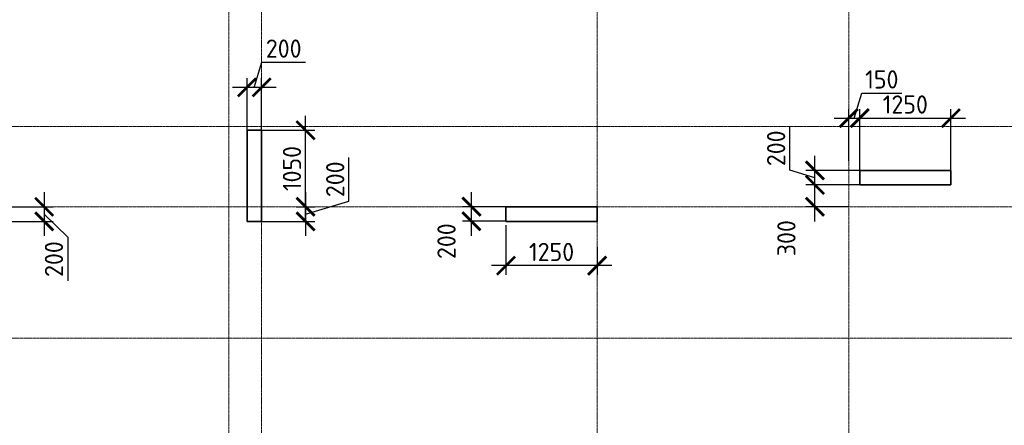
# Model space of a CAD drawing. Header units: millimetres. Extents: x 263826 to 1718326, y -423071 to 70137.
# Tile 20 of 256: x 449875 to 463375, y -372626 to -367062. Entities that reach past the tile are written whole.
import ezdxf

# ---------------------------------------------------------------- set-up
doc = ezdxf.new("R2010")
doc.units = ezdxf.units.MM
doc.linetypes.add('______5', pattern=[1100, 800, -100, 100, -100])
doc.linetypes.add('осевая', pattern=[50.8, 31.75, -6.35, 6.35, -6.35])
doc.layers.add('Колонна_ бетон', color=7, linetype='Continuous', lineweight=50, true_color=0xb4b496)
doc.layers.add('Оси', color=40, linetype='______5', lineweight=18)
doc.layers.add('РАЗМЕРЫ', color=1, linetype='Continuous', lineweight=9)
doc.styles.add('GOST-2.304_Type-B', font='GOST_Common.ttf')
doc.dimstyles.new('СПДС', dxfattribs={"dimscale": 100, "dimtxt": 2.5, "dimasz": 2.5, "dimexe": 1.25, "dimexo": 0, "dimtad": 1, "dimdec": 0, "dimtxsty": 'GOST-2.304_Type-B', "dimblk": 'ARCHTICK', "dimcen": 2.5, "dimdle": 2, "dimadec": 0, "dimazin": 2, "dimtfac": 0.75, "dimtdec": 0, "dimtmove": 1, "dimatfit": 3, "dimfxl": 1, "dimtolj": 1, "dimarcsym": 1})

# ---------------------------------------------------------------- blocks, each defined once
blk = doc.blocks.new('оси2')
at = {"layer": 'Оси', "color": 16, "linetype": 'осевая', "lineweight": 0, "ltscale": 0.5, "transparency": 33554687}
for p, q in [((996995.5, 5465.4), (996995.5, -20739.3)), ((1000445.5, 5465.4), (1000445.5, -20739.3)), ((991945.5, 4955.2), (991945.5, -20287.7)), ((992395.5, 4955.2), (992395.5, -20293.6)), ((979200, -4392.9), (1032582.1, -4392.9)), ((979200, -5492.9), (1032582.1, -5492.9)), ((979200, -7292.9), (1032582.1, -7292.9))]:
    blk.add_line(p, q, dxfattribs=at)
blk = doc.blocks.new('_ArchTick')
at = {"color": 0, "linetype": 'ByBlock', "const_width": 0.15}
blk.add_lwpolyline([(-0.5, -0.5), (0.5, 0.5)], dxfattribs=at)
blk = doc.blocks.new('*D1387')
at = {"layer": 'DEFPOINTS', "color": 0, "lineweight": 0, "transparency": 16777216}
for p in [(449592, -369629), (449592, -369829), (450211, -369829)]:
    blk.add_point(p, dxfattribs=at)
at = {"layer": 'РАЗМЕРЫ', "color": 0, "lineweight": -2, "transparency": 16777216}
for p, q in [((450211, -369429), (450211, -370029)), ((449592, -369629), (450336, -369629)), ((450211, -369729), (450533, -370046)), ((449592, -369829), (450336, -369829)), ((450533, -370046), (450533, -370646))]:
    blk.add_line(p, q, dxfattribs=at)
at = {"layer": 'РАЗМЕРЫ', "color": 0, "lineweight": -2, "transparency": 16777216, "xscale": 250, "yscale": 250, "zscale": 250}
for p, rotation in [((450211, -369629), 90), ((450211, -369829), 270)]:
    blk.add_blockref('_ArchTick', p, dxfattribs=dict(at, rotation=rotation))
at = {"layer": 'РАЗМЕРЫ', "color": 0, "lineweight": 0, "transparency": 16777216, "insert": (450345, -370346), "char_height": 250, "attachment_point": 5, "rotation": 90, "style": 'GOST-2.304_Type-B'}
blk.add_mtext('\\A1;200', dxfattribs=at)
blk = doc.blocks.new('*D1389')
at = {"layer": 'DEFPOINTS', "color": 0, "lineweight": 0, "transparency": 16777216}
for p in [(453664, -369629, -560), (453192, -369829, -360), (453795, -369829)]:
    blk.add_point(p, dxfattribs=at)
at = {"layer": 'РАЗМЕРЫ', "color": 0, "lineweight": -2, "transparency": 16777216}
for p, q in [((454389, -369551), (454389, -368951)), ((453795, -369429), (453795, -370029)), ((453795, -369729), (454389, -369551)), ((453664, -369629), (453920, -369629)), ((453192, -369829), (453920, -369829))]:
    blk.add_line(p, q, dxfattribs=at)
at = {"layer": 'РАЗМЕРЫ', "color": 0, "lineweight": -2, "transparency": 16777216, "xscale": 250, "yscale": 250, "zscale": 250}
for p, rotation in [((453795, -369629), 90), ((453795, -369829), 270)]:
    blk.add_blockref('_ArchTick', p, dxfattribs=dict(at, rotation=rotation))
at = {"layer": 'РАЗМЕРЫ', "color": 0, "lineweight": 0, "transparency": 16777216, "insert": (454201, -369251), "char_height": 250, "attachment_point": 5, "rotation": 90, "style": 'GOST-2.304_Type-B'}
blk.add_mtext('\\A1;200', dxfattribs=at)
blk = doc.blocks.new('*D1390')
at = {"layer": 'DEFPOINTS', "color": 0, "lineweight": 0, "transparency": 16777216}
for p in [(453138, -368579, -200), (453795, -368579), (453664, -369629, -560)]:
    blk.add_point(p, dxfattribs=at)
at = {"layer": 'РАЗМЕРЫ', "color": 0, "lineweight": -2, "transparency": 16777216}
for p, q in [((453795, -369829), (453795, -368379)), ((453138, -368579), (453920, -368579)), ((453664, -369629), (453920, -369629))]:
    blk.add_line(p, q, dxfattribs=at)
at = {"layer": 'РАЗМЕРЫ', "color": 0, "lineweight": -2, "transparency": 16777216, "xscale": 250, "yscale": 250, "zscale": 250}
for p, rotation in [((453795, -368579), 90), ((453795, -369629), 270)]:
    blk.add_blockref('_ArchTick', p, dxfattribs=dict(at, rotation=rotation))
at = {"layer": 'РАЗМЕРЫ', "color": 0, "lineweight": 0, "transparency": 16777216, "insert": (453608, -369104), "char_height": 250, "attachment_point": 5, "rotation": 90, "style": 'GOST-2.304_Type-B'}
blk.add_mtext('\\A1;1050', dxfattribs=at)
blk = doc.blocks.new('*D1391')
at = {"layer": 'DEFPOINTS', "color": 0, "lineweight": 0, "transparency": 16777216}
for p in [(452992, -367990), (452992, -368629, -360), (453192, -368629, -360)]:
    blk.add_point(p, dxfattribs=at)
at = {"layer": 'РАЗМЕРЫ', "color": 0, "lineweight": -2, "transparency": 16777216}
for p, q in [((453092, -367990), (453195, -367646)), ((453195, -367646), (453795, -367646)), ((453392, -367990), (452792, -367990)), ((452992, -368629), (452992, -367865)), ((453192, -368629), (453192, -367865))]:
    blk.add_line(p, q, dxfattribs=at)
at = {"layer": 'РАЗМЕРЫ', "color": 0, "lineweight": -2, "transparency": 16777216, "xscale": 250, "yscale": 250, "zscale": 250, "rotation": 180}
blk.add_blockref('_ArchTick', (452992, -367990), dxfattribs=at)
at = {"layer": 'РАЗМЕРЫ', "color": 0, "lineweight": -2, "transparency": 16777216, "xscale": 250, "yscale": 250, "zscale": 250}
blk.add_blockref('_ArchTick', (453192, -367990), dxfattribs=at)
at = {"layer": 'РАЗМЕРЫ', "color": 0, "lineweight": 0, "transparency": 16777216, "insert": (453495, -367458), "char_height": 250, "attachment_point": 5, "style": 'GOST-2.304_Type-B'}
blk.add_mtext('\\A1;200', dxfattribs=at)
blk = doc.blocks.new('*D1392')
at = {"layer": 'DEFPOINTS', "color": 0, "lineweight": 0, "transparency": 16777216}
for p in [(456542, -369879), (457792, -370183), (456542, -370436)]:
    blk.add_point(p, dxfattribs=at)
at = {"layer": 'РАЗМЕРЫ', "color": 0, "lineweight": -2, "transparency": 16777216}
for p, q in [((456542, -369879), (456542, -370561)), ((457792, -370183), (457792, -370561)), ((457992, -370436), (456342, -370436))]:
    blk.add_line(p, q, dxfattribs=at)
at = {"layer": 'РАЗМЕРЫ', "color": 0, "lineweight": -2, "transparency": 16777216, "xscale": 250, "yscale": 250, "zscale": 250, "rotation": 180}
blk.add_blockref('_ArchTick', (456542, -370436), dxfattribs=at)
at = {"layer": 'РАЗМЕРЫ', "color": 0, "lineweight": -2, "transparency": 16777216, "xscale": 250, "yscale": 250, "zscale": 250}
blk.add_blockref('_ArchTick', (457792, -370436), dxfattribs=at)
at = {"layer": 'РАЗМЕРЫ', "color": 0, "lineweight": 0, "transparency": 16777216, "insert": (457167, -370248), "char_height": 250, "attachment_point": 5, "style": 'GOST-2.304_Type-B'}
blk.add_mtext('\\A1;1250', dxfattribs=at)
blk = doc.blocks.new('*D1393')
at = {"layer": 'DEFPOINTS', "color": 0, "lineweight": 0, "transparency": 16777216}
for p in [(456069, -369627), (456542, -369627), (456542, -369827)]:
    blk.add_point(p, dxfattribs=at)
at = {"layer": 'РАЗМЕРЫ', "color": 0, "lineweight": -2, "transparency": 16777216}
for p, q in [((456069, -370027), (456069, -369427)), ((456542, -369627), (455944, -369627)), ((456542, -369827), (455944, -369827))]:
    blk.add_line(p, q, dxfattribs=at)
at = {"layer": 'РАЗМЕРЫ', "color": 0, "lineweight": -2, "transparency": 16777216, "xscale": 250, "yscale": 250, "zscale": 250}
for p, rotation in [((456069, -369627), 90), ((456069, -369827), 270)]:
    blk.add_blockref('_ArchTick', p, dxfattribs=dict(at, rotation=rotation))
at = {"layer": 'РАЗМЕРЫ', "color": 0, "lineweight": 0, "transparency": 16777216, "insert": (455727, -370100), "char_height": 250, "attachment_point": 5, "rotation": 90, "style": 'GOST-2.304_Type-B'}
blk.add_mtext('\\A1;200', dxfattribs=at)
blk = doc.blocks.new('*D1394')
at = {"layer": 'DEFPOINTS', "color": 0, "lineweight": 0, "transparency": 16777216}
for p in [(460778, -369329), (461392, -369329, -200), (461242, -369629, -560)]:
    blk.add_point(p, dxfattribs=at)
at = {"layer": 'РАЗМЕРЫ', "color": 0, "lineweight": -2, "transparency": 16777216}
for p, q in [((460778, -369829), (460778, -369129)), ((461392, -369329), (460653, -369329)), ((461242, -369629), (460653, -369629))]:
    blk.add_line(p, q, dxfattribs=at)
at = {"layer": 'РАЗМЕРЫ', "color": 0, "lineweight": -2, "transparency": 16777216, "xscale": 250, "yscale": 250, "zscale": 250}
for p, rotation in [((460778, -369329), 90), ((460778, -369629), 270)]:
    blk.add_blockref('_ArchTick', p, dxfattribs=dict(at, rotation=rotation))
at = {"layer": 'РАЗМЕРЫ', "color": 0, "lineweight": 0, "transparency": 16777216, "insert": (460387, -370059), "char_height": 250, "attachment_point": 5, "rotation": 90, "style": 'GOST-2.304_Type-B'}
blk.add_mtext('\\A1;300', dxfattribs=at)
blk = doc.blocks.new('*D1395')
at = {"layer": 'DEFPOINTS', "color": 0, "lineweight": 0, "transparency": 16777216}
for p in [(460778, -369129), (461392, -369129, -200), (461392, -369329, -200)]:
    blk.add_point(p, dxfattribs=at)
at = {"layer": 'РАЗМЕРЫ', "color": 0, "lineweight": -2, "transparency": 16777216}
for p, q in [((460434, -369126), (460434, -368526)), ((460778, -369529), (460778, -368929)), ((460778, -369229), (460434, -369126)), ((461392, -369129), (460653, -369129)), ((461392, -369329), (460653, -369329))]:
    blk.add_line(p, q, dxfattribs=at)
at = {"layer": 'РАЗМЕРЫ', "color": 0, "lineweight": -2, "transparency": 16777216, "xscale": 250, "yscale": 250, "zscale": 250}
for p, rotation in [((460778, -369129), 90), ((460778, -369329), 270)]:
    blk.add_blockref('_ArchTick', p, dxfattribs=dict(at, rotation=rotation))
at = {"layer": 'РАЗМЕРЫ', "color": 0, "lineweight": 0, "transparency": 16777216, "insert": (460246, -368826), "char_height": 250, "attachment_point": 5, "rotation": 90, "style": 'GOST-2.304_Type-B'}
blk.add_mtext('\\A1;200', dxfattribs=at)
blk = doc.blocks.new('*D1396')
at = {"layer": 'DEFPOINTS', "color": 0, "lineweight": 0, "transparency": 16777216}
for p in [(461392, -368412), (461242, -368996), (461392, -369181, -360)]:
    blk.add_point(p, dxfattribs=at)
at = {"layer": 'РАЗМЕРЫ', "color": 0, "lineweight": -2, "transparency": 16777216}
for p, q in [((461317, -368412), (461420, -368068)), ((461420, -368068), (461970, -368068)), ((461242, -368996), (461242, -368287)), ((461392, -369181), (461392, -368287)), ((461042, -368412), (461592, -368412))]:
    blk.add_line(p, q, dxfattribs=at)
at = {"layer": 'РАЗМЕРЫ', "color": 0, "lineweight": -2, "transparency": 16777216, "xscale": 250, "yscale": 250, "zscale": 250, "rotation": 180}
blk.add_blockref('_ArchTick', (461242, -368412), dxfattribs=at)
at = {"layer": 'РАЗМЕРЫ', "color": 0, "lineweight": -2, "transparency": 16777216, "xscale": 250, "yscale": 250, "zscale": 250}
blk.add_blockref('_ArchTick', (461392, -368412), dxfattribs=at)
at = {"layer": 'РАЗМЕРЫ', "color": 0, "lineweight": 0, "transparency": 16777216, "insert": (461695, -367881), "char_height": 250, "attachment_point": 5, "style": 'GOST-2.304_Type-B'}
blk.add_mtext('\\A1;150', dxfattribs=at)
blk = doc.blocks.new('*D1397')
at = {"layer": 'DEFPOINTS', "color": 0, "lineweight": 0, "transparency": 16777216}
for p in [(461392, -368524), (462642, -368412), (462642, -369181, -360)]:
    blk.add_point(p, dxfattribs=at)
at = {"layer": 'РАЗМЕРЫ', "color": 0, "lineweight": -2, "transparency": 16777216}
for p, q in [((461392, -368524), (461392, -368287)), ((462642, -369181), (462642, -368287)), ((461192, -368412), (462842, -368412))]:
    blk.add_line(p, q, dxfattribs=at)
at = {"layer": 'РАЗМЕРЫ', "color": 0, "lineweight": -2, "transparency": 16777216, "xscale": 250, "yscale": 250, "zscale": 250, "rotation": 180}
blk.add_blockref('_ArchTick', (461392, -368412), dxfattribs=at)
at = {"layer": 'РАЗМЕРЫ', "color": 0, "lineweight": -2, "transparency": 16777216, "xscale": 250, "yscale": 250, "zscale": 250}
blk.add_blockref('_ArchTick', (462642, -368412), dxfattribs=at)
at = {"layer": 'РАЗМЕРЫ', "color": 0, "lineweight": 0, "transparency": 16777216, "insert": (462017, -368225), "char_height": 250, "attachment_point": 5, "style": 'GOST-2.304_Type-B'}
blk.add_mtext('\\A1;1250', dxfattribs=at)

msp = doc.modelspace()

# ---------------------------------------------------------------- linework, layer by layer
at = {"layer": 'Колонна_ бетон', "color": 180, "linetype": 'Continuous', "lineweight": 35, "transparency": 33554687}
for p, q in [((453191.88027, -368578.85682, -200), (452991.88027, -368578.85682, -200)), ((452991.88027, -369828.85679, -200), (452991.88027, -368578.85682, -200)), ((453191.88027, -369828.85679, -200), (453191.88027, -368578.85682, -200)), ((461391.8803, -369328.85679, -200), (461391.8803, -369128.85679, -200)), ((462641.88027, -369128.85679, -200), (461391.8803, -369128.85679, -200)), ((462641.88027, -369328.85679, 360), (462641.88027, -369128.85679, 360)), ((461391.8803, -369328.85679, -200), (462641.88027, -369328.85679, -200)), ((456541.88186, -369828.85679, -200), (456541.88186, -369628.85679, -200)), ((456541.88186, -369628.85679, -200), (457791.88183, -369628.85679, -200)), ((457791.88183, -369628.85679, -200), (457791.88183, -369828.85679, -200)), ((452991.88027, -369828.85679, -200), (453191.88027, -369828.85679, -200)), ((456541.88186, -369828.85679, -200), (457791.88183, -369828.85679, -200))]:
    msp.add_line(p, q, dxfattribs=at)

# ---------------------------------------------------------------- block references
at = {"layer": 'РАЗМЕРЫ'}
msp.add_blockref('оси2', (-539203.53067, -364135.97522, -559.99999), dxfattribs=at)

# ---------------------------------------------------------------- dimensions: what is measured, and where the dimension line sits
at = {"layer": 'РАЗМЕРЫ', "color": 146, "lineweight": 0, "true_color": 0x006272}
for base, p1, p2, picture, middle in [((452992.02431, -367989.5355), (453191.88264, -368628.85782, -360), (452992.02431, -368628.85782, -360), '*D1391', (453257.57847, -367458.2855)), ((461392.02431, -368412.0355), (461241.88264, -368996.0355), (461392.02431, -369180.5355, -360), '*D1396', (461482.57847, -367880.7855)), ((462642.03041, -368412.0355), (461392.02431, -368524.0355), (462642.03041, -369180.5355, -360), '*D1397', (462017.02736, -368224.5355)), ((456542.03041, -370435.75341), (457791.88264, -370183.0355), (456542.03041, -369878.85172), '*D1392', (457166.95653, -370248.25341))]:
    dim = msp.add_linear_dim(base=base, p1=p1, p2=p2, dimstyle='СПДС', override={"dimtofl": 0}, dxfattribs=at)
    dim.commit()
    dim.dimension.update_dxf_attribs({"geometry": picture, "text_midpoint": middle})
for base, p1, p2, picture, middle in [((453795.10072, -368578.85682), (453663.74852, -369628.85679, -559.99999), (453137.57828, -368578.85682, -200), '*D1390', (453607.60072, -369103.8568)), ((460777.60072, -369128.85679), (461392.02431, -369328.85679, -200), (461392.02431, -369128.85679, -200), '*D1395', (460246.35072, -369063.23179)), ((453795.10072, -369828.85679), (453663.74852, -369628.85679, -559.99999), (453191.88027, -369828.85679, -360), '*D1389', (454201.35072, -369488.23179))]:
    dim = msp.add_linear_dim(base=base, p1=p1, p2=p2, angle=90, dimstyle='СПДС', override={"dimtofl": 0}, dxfattribs=at)
    dim.commit()
    dim.dimension.update_dxf_attribs({"geometry": picture, "text_midpoint": middle})
for base, p1, p2, picture, middle in [((460777.60072, -369328.85679), (461241.98582, -369628.85679, -559.99999), (461392.02431, -369328.85679, -200), '*D1394', (460574.60072, -370058.5355)), ((450211.10072, -369828.85106), (449592.03651, -369628.85679), (449592.03651, -369828.85106), '*D1387', (450532.55681, -370108.57649)), ((456068.60072, -369626.77494, -360), (456542.03041, -369826.77494, -360), (456542.03041, -369626.77494, -360), '*D1393', (455914.17378, -370100.02886, -360))]:
    dim = msp.add_linear_dim(base=base, p1=p1, p2=p2, angle=90, dimstyle='СПДС', override={"dimtofl": 0}, dxfattribs=at)
    dim.commit()
    dim.dimension.update_dxf_attribs({"geometry": picture, "text_midpoint": middle, "dimtype": 160})

doc.saveas('drawing.dxf')
